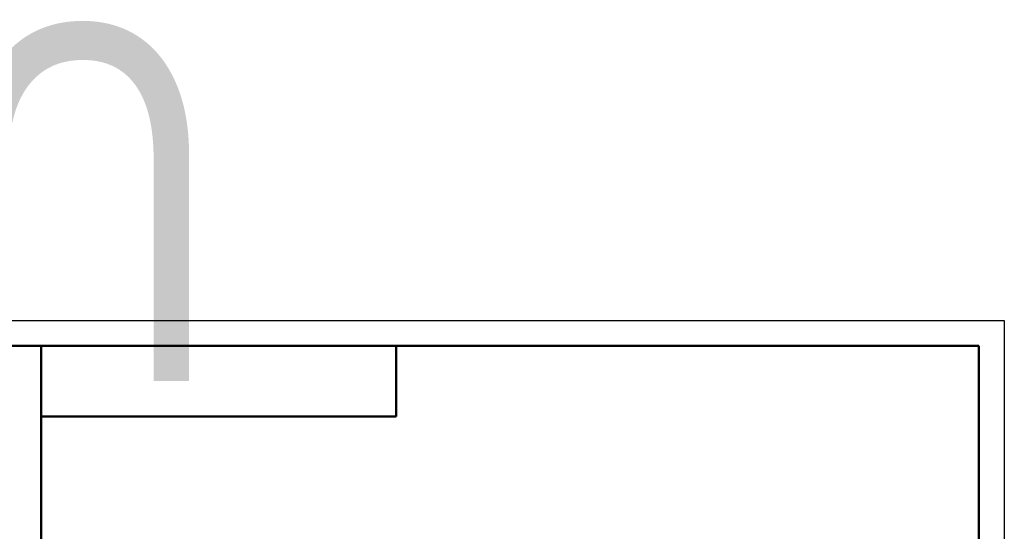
# Model space of a CAD drawing. Header units: millimetres. Extents: x -137 to 758, y -69 to 356.
# Tile 19 of 20: x 16 to 210, y 255 to 356. Entities that reach past the tile are written whole.
import ezdxf
from ezdxf.enums import TextEntityAlignment as Align

# ---------------------------------------------------------------- set-up
doc = ezdxf.new("R2018")
doc.units = ezdxf.units.MM
for name, color, linetype, lineweight in [('Кромка (ГОСТ)', 7, 'Continuous', 50), ('Обозначение (ГОСТ)', 7, 'Continuous', 25), ('Эскизная геометрия (ГОСТ)', 7, 'Continuous', 50)]:
    doc.layers.add(name, color=color, linetype=linetype, lineweight=lineweight)
doc.styles.get("Standard").update_dxf_attribs({"font": 'GOST Common Italic.ttf'})
doc.styles.add('Альтернативный текст (ГОСТ)', font='txt', dxfattribs={"width": 0.8})

# ---------------------------------------------------------------- blocks, each defined once
blk = doc.blocks.new('ГОСТ - Доп. графы 2')
at = {"layer": 'Эскизная геометрия (ГОСТ)'}
for p, q in [((-12, 0), (-12, 120)), ((-12, 120), (0, 120)), ((-7, 0), (-7, 120)), ((-12, 60), (0, 60)), ((0, 0), (-12, 0))]:
    blk.add_line(p, q, dxfattribs=at)
at = {"layer": 'Обозначение (ГОСТ)', "char_height": 3.17, "attachment_point": 5, "rotation": 90, "style": 'Альтернативный текст (ГОСТ)'}
for s, insert, width in [('\\fGOST Common|b0|i1;\\H3.1700;Перв. примен.', (-9.19, 90.05), 60.0143), ('\\fGOST Common|b0|i1;\\H3.1700;Справ. №', (-9.1, 30), 59.9357)]:
    blk.add_mtext(s, dxfattribs=dict(at, insert=insert, width=width))
at = {"layer": 'Обозначение (ГОСТ)', "lineweight": 30, "width": 0.8, "flags": 17}
for tag, p in [('Первичная_применяемость', (-3.65, 90.03)), ('Справочный_номер', (-3.55, 30.02))]:
    blk.add_attdef(tag, text='', height=3.17, rotation=90, dxfattribs=at).set_placement(p, align=Align.MIDDLE_CENTER)
blk = doc.blocks.new('ГОСТ - Доп. графы 3')
at = {"layer": 'Эскизная геометрия (ГОСТ)'}
for p, q in [((0, 0), (70, 0)), ((70, 0), (70, -14)), ((70, -14), (0, -14))]:
    blk.add_line(p, q, dxfattribs=at)
at = {"layer": 'Обозначение (ГОСТ)', "lineweight": 30, "width": 0.8}
blk.add_attdef('ОБОЗНАЧЕНИЕ', text='', height=5, rotation=180, dxfattribs=at).set_placement((34.94, -6.97), align=Align.MIDDLE_CENTER)
blk = doc.blocks.new('Рамки ГОСТ_ граница 297x210')
at = {"layer": 'Кромка (ГОСТ)', "lineweight": 25}
for p, q in [((0, 297), (210, 297)), ((210, 297), (210, 0))]:
    blk.add_line(p, q, dxfattribs=at)
at = {"layer": 'Кромка (ГОСТ)'}
for p, q in [((205, 292), (20, 292)), ((20, 292), (20, 5)), ((205, 5), (205, 292))]:
    blk.add_line(p, q, dxfattribs=at)

msp = doc.modelspace()

# ---------------------------------------------------------------- block references
ref = msp.add_blockref('ГОСТ - Доп. графы 3', (20, 292))
lines = msp.add_mtext('\\W0.8000;UN10 ', dxfattribs={"layer": 'Обозначение (ГОСТ)', "insert": (54.9421, 285.0324), "char_height": 70.124838, "attachment_point": 1, "rotation": 180})
ref.add_attrib('ОБОЗНАЧЕНИЕ', '', (54.9421, 285.0324)).embed_mtext(lines)
for name, p in [('Рамки ГОСТ_ граница 297x210', (0, 0)), ('ГОСТ - Доп. графы 2', (20, 172))]:
    msp.add_blockref(name, p)

doc.saveas('drawing.dxf')
